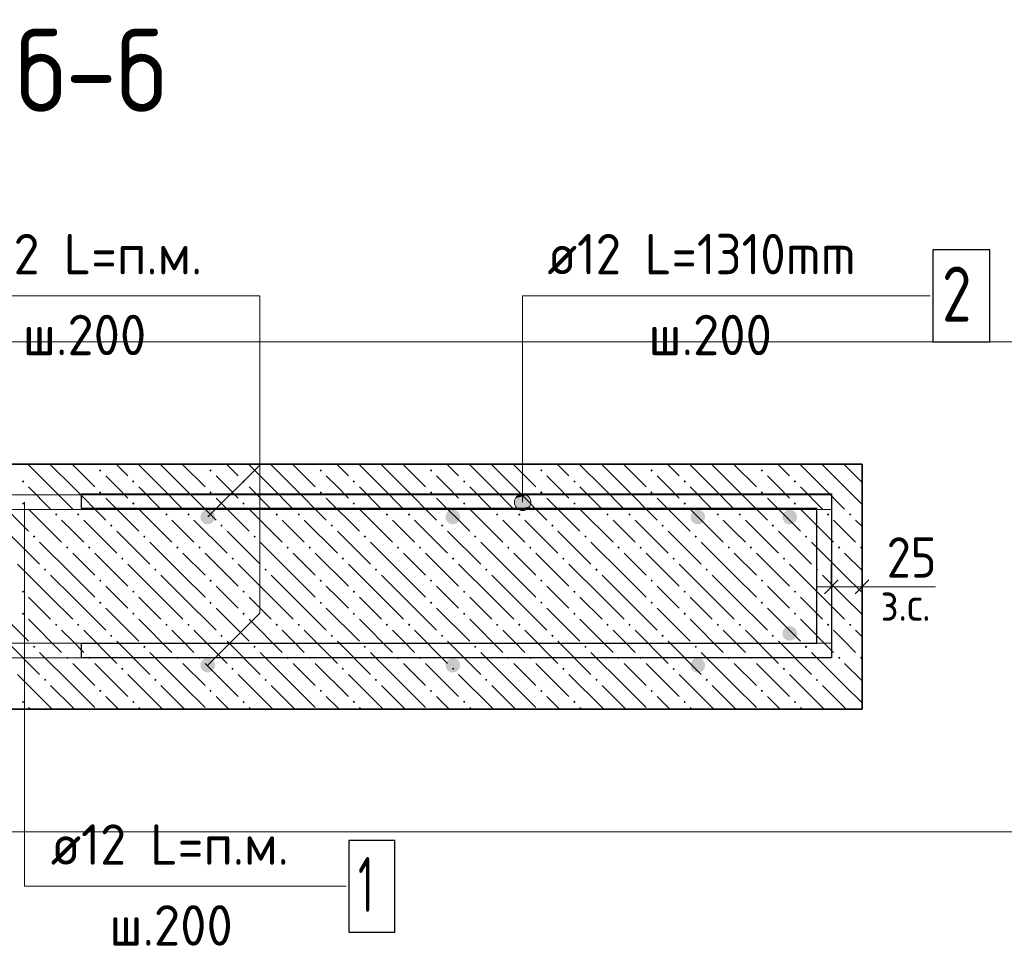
# Model space of a CAD drawing. Header units: millimetres. Extents: x 0 to 42000, y -59 to 29700.
# Tile 12 of 17: x 31797 to 37155, y 16333 to 21376. Entities that reach past the tile are written whole.
import ezdxf

# ---------------------------------------------------------------- set-up
doc = ezdxf.new("R2010")
doc.units = ezdxf.units.MM
for name, color, linetype, lineweight in [('Standard', 7, 'Continuous', 25), ('ЖБ Перекрытие верхний уровень', 7, 'Continuous', 18), ('Обрамление П-обр. равн.', 7, 'Continuous', 25), ('Размерная линия_ общее', 7, 'Continuous', 13), ('Фоновоя арматура Х1', 7, 'Continuous', 25)]:
    doc.layers.add(name, color=color, linetype=linetype, lineweight=lineweight)
doc.styles.add('ISOCPEUR', font='txt')

msp = doc.modelspace()

# ---------------------------------------------------------------- hatches: boundary and pattern name
at = {"layer": 'Standard', "linetype": 'Continuous', "lineweight": 13, "transparency": 33554687}
for points in [[(34489, 18749.4), (34579, 18749.4), (34572.7, 18771.9)], [(34489, 18749.4), (34572.7, 18771.9), (34495.3, 18771.9)], [(34495.3, 18771.9), (34572.7, 18771.9), (34556.5, 18788.1)], [(34495.3, 18771.9), (34556.5, 18788.1), (34511.5, 18788.1)], [(34511.5, 18788.1), (34556.5, 18788.1), (34534, 18794.4)], [(34495.3, 18726.9), (34579, 18749.4), (34489, 18749.4)], [(34495.3, 18726.9), (34572.7, 18726.9), (34579, 18749.4)], [(34511.5, 18710.7), (34572.7, 18726.9), (34495.3, 18726.9)], [(34511.5, 18710.7), (34556.5, 18710.7), (34572.7, 18726.9)], [(34556.5, 18710.7), (34511.5, 18710.7), (34534, 18704.4)]]:
    msp.add_hatch(color=7, dxfattribs=at).paths.add_polyline_path(points)
at = {"layer": 'ЖБ Перекрытие верхний уровень', "linetype": 'Continuous', "lineweight": 18, "transparency": 33554687}
for points in [[(32229.2, 18922.7), (32235.7, 18929.2), (32242.2, 18922.7), (32235.7, 18916.2)], [(32829.2, 18922.7), (32835.7, 18929.2), (32842.2, 18922.7), (32835.7, 18916.2)], [(33429.2, 18922.7), (33435.7, 18929.2), (33442.2, 18922.7), (33435.7, 18916.2)], [(34029.2, 18922.7), (34035.7, 18929.2), (34042.2, 18922.7), (34035.7, 18916.2)], [(34629.2, 18922.7), (34635.7, 18929.2), (34642.2, 18922.7), (34635.7, 18916.2)], [(35229.2, 18922.7), (35235.7, 18929.2), (35242.2, 18922.7), (35235.7, 18916.2)], [(35829.2, 18922.7), (35835.7, 18929.2), (35842.2, 18922.7), (35835.7, 18916.2)], [(31809.2, 18862.7), (31815.7, 18869.2), (31822.2, 18862.7), (31815.7, 18856.2)], [(32409.2, 18862.7), (32415.7, 18869.2), (32422.2, 18862.7), (32415.7, 18856.2)], [(33009.2, 18862.7), (33015.7, 18869.2), (33022.2, 18862.7), (33015.7, 18856.2)], [(33609.2, 18862.7), (33615.7, 18869.2), (33622.2, 18862.7), (33615.7, 18856.2)], [(34209.2, 18862.7), (34215.7, 18869.2), (34222.2, 18862.7), (34215.7, 18856.2)], [(34809.2, 18862.7), (34815.7, 18869.2), (34822.2, 18862.7), (34815.7, 18856.2)], [(35409.2, 18862.7), (35415.7, 18869.2), (35422.2, 18862.7), (35415.7, 18856.2)], [(36009.2, 18862.7), (36015.7, 18869.2), (36022.2, 18862.7), (36015.7, 18856.2)], [(32229.2, 18802.7), (32235.7, 18809.2), (32242.2, 18802.7), (32235.7, 18796.2)], [(32829.2, 18802.7), (32835.7, 18809.2), (32842.2, 18802.7), (32835.7, 18796.2)], [(33429.2, 18802.7), (33435.7, 18809.2), (33442.2, 18802.7), (33435.7, 18796.2)], [(34029.2, 18802.7), (34035.7, 18809.2), (34042.2, 18802.7), (34035.7, 18796.2)], [(34629.2, 18802.7), (34635.7, 18809.2), (34642.2, 18802.7), (34635.7, 18796.2)], [(35229.2, 18802.7), (35235.7, 18809.2), (35242.2, 18802.7), (35235.7, 18796.2)], [(35829.2, 18802.7), (35835.7, 18809.2), (35842.2, 18802.7), (35835.7, 18796.2)], [(31809.2, 18742.7), (31815.7, 18749.2), (31822.2, 18742.7), (31815.7, 18736.2)], [(32409.2, 18742.7), (32415.7, 18749.2), (32422.2, 18742.7), (32415.7, 18736.2)], [(33009.2, 18742.7), (33015.7, 18749.2), (33022.2, 18742.7), (33015.7, 18736.2)], [(33609.2, 18742.7), (33615.7, 18749.2), (33622.2, 18742.7), (33615.7, 18736.2)], [(34209.2, 18742.7), (34215.7, 18749.2), (34222.2, 18742.7), (34215.7, 18736.2)], [(34809.2, 18742.7), (34815.7, 18749.2), (34822.2, 18742.7), (34815.7, 18736.2)], [(35409.2, 18742.7), (35415.7, 18749.2), (35422.2, 18742.7), (35415.7, 18736.2)], [(36009.2, 18742.7), (36015.7, 18749.2), (36022.2, 18742.7), (36015.7, 18736.2)], [(31989.2, 18682.7), (31995.7, 18689.2), (32002.2, 18682.7), (31995.7, 18676.2)], [(32109.2, 18682.7), (32115.7, 18689.2), (32122.2, 18682.7), (32115.7, 18676.2)], [(32589.2, 18682.7), (32595.7, 18689.2), (32602.2, 18682.7), (32595.7, 18676.2)], [(32709.2, 18682.7), (32715.7, 18689.2), (32722.2, 18682.7), (32715.7, 18676.2)], [(33189.2, 18682.7), (33195.7, 18689.2), (33202.2, 18682.7), (33195.7, 18676.2)], [(33309.2, 18682.7), (33315.7, 18689.2), (33322.2, 18682.7), (33315.7, 18676.2)], [(33789.2, 18682.7), (33795.7, 18689.2), (33802.2, 18682.7), (33795.7, 18676.2)], [(33909.2, 18682.7), (33915.7, 18689.2), (33922.2, 18682.7), (33915.7, 18676.2)], [(34389.2, 18682.7), (34395.7, 18689.2), (34402.2, 18682.7), (34395.7, 18676.2)], [(34509.2, 18682.7), (34515.7, 18689.2), (34522.2, 18682.7), (34515.7, 18676.2)], [(34989.2, 18682.7), (34995.7, 18689.2), (35002.2, 18682.7), (34995.7, 18676.2)], [(35109.2, 18682.7), (35115.7, 18689.2), (35122.2, 18682.7), (35115.7, 18676.2)], [(35589.2, 18682.7), (35595.7, 18689.2), (35602.2, 18682.7), (35595.7, 18676.2)], [(35709.2, 18682.7), (35715.7, 18689.2), (35722.2, 18682.7), (35715.7, 18676.2)], [(36189.2, 18682.7), (36195.7, 18689.2), (36202.2, 18682.7), (36195.7, 18676.2)], [(36309.2, 18682.7), (36315.7, 18689.2), (36322.2, 18682.7), (36315.7, 18676.2)], [(32289.2, 18622.7), (32295.7, 18629.2), (32302.2, 18622.7), (32295.7, 18616.2)], [(32889.2, 18622.7), (32895.7, 18629.2), (32902.2, 18622.7), (32895.7, 18616.2)], [(33489.2, 18622.7), (33495.7, 18629.2), (33502.2, 18622.7), (33495.7, 18616.2)], [(34089.2, 18622.7), (34095.7, 18629.2), (34102.2, 18622.7), (34095.7, 18616.2)], [(34689.2, 18622.7), (34695.7, 18629.2), (34702.2, 18622.7), (34695.7, 18616.2)], [(35289.2, 18622.7), (35295.7, 18629.2), (35302.2, 18622.7), (35295.7, 18616.2)], [(35889.2, 18622.7), (35895.7, 18629.2), (35902.2, 18622.7), (35895.7, 18616.2)], [(31869.2, 18562.7), (31875.7, 18569.2), (31882.2, 18562.7), (31875.7, 18556.2)], [(32469.2, 18562.7), (32475.7, 18569.2), (32482.2, 18562.7), (32475.7, 18556.2)], [(33069.2, 18562.7), (33075.7, 18569.2), (33082.2, 18562.7), (33075.7, 18556.2)], [(33669.2, 18562.7), (33675.7, 18569.2), (33682.2, 18562.7), (33675.7, 18556.2)], [(34269.2, 18562.7), (34275.7, 18569.2), (34282.2, 18562.7), (34275.7, 18556.2)], [(34869.2, 18562.7), (34875.7, 18569.2), (34882.2, 18562.7), (34875.7, 18556.2)], [(35469.2, 18562.7), (35475.7, 18569.2), (35482.2, 18562.7), (35475.7, 18556.2)], [(36069.2, 18562.7), (36075.7, 18569.2), (36082.2, 18562.7), (36075.7, 18556.2)], [(32049.2, 18502.7), (32055.7, 18509.2), (32062.2, 18502.7), (32055.7, 18496.2)], [(32169.2, 18502.7), (32175.7, 18509.2), (32182.2, 18502.7), (32175.7, 18496.2)], [(32649.2, 18502.7), (32655.7, 18509.2), (32662.2, 18502.7), (32655.7, 18496.2)], [(32769.2, 18502.7), (32775.7, 18509.2), (32782.2, 18502.7), (32775.7, 18496.2)], [(33249.2, 18502.7), (33255.7, 18509.2), (33262.2, 18502.7), (33255.7, 18496.2)], [(33369.2, 18502.7), (33375.7, 18509.2), (33382.2, 18502.7), (33375.7, 18496.2)], [(33849.2, 18502.7), (33855.7, 18509.2), (33862.2, 18502.7), (33855.7, 18496.2)], [(33969.2, 18502.7), (33975.7, 18509.2), (33982.2, 18502.7), (33975.7, 18496.2)], [(34449.2, 18502.7), (34455.7, 18509.2), (34462.2, 18502.7), (34455.7, 18496.2)], [(34569.2, 18502.7), (34575.7, 18509.2), (34582.2, 18502.7), (34575.7, 18496.2)], [(35049.2, 18502.7), (35055.7, 18509.2), (35062.2, 18502.7), (35055.7, 18496.2)], [(35169.2, 18502.7), (35175.7, 18509.2), (35182.2, 18502.7), (35175.7, 18496.2)], [(35649.2, 18502.7), (35655.7, 18509.2), (35662.2, 18502.7), (35655.7, 18496.2)], [(35769.2, 18502.7), (35775.7, 18509.2), (35782.2, 18502.7), (35775.7, 18496.2)], [(36249.2, 18502.7), (36255.7, 18509.2), (36262.2, 18502.7), (36255.7, 18496.2)], [(36369.2, 18502.7), (36375.7, 18509.2), (36380.5, 18504.3), (36380.5, 18501), (36375.7, 18496.2)], [(32349.2, 18442.7), (32355.7, 18449.2), (32362.2, 18442.7), (32355.7, 18436.2)], [(32949.2, 18442.7), (32955.7, 18449.2), (32962.2, 18442.7), (32955.7, 18436.2)], [(33549.2, 18442.7), (33555.7, 18449.2), (33562.2, 18442.7), (33555.7, 18436.2)], [(34149.2, 18442.7), (34155.7, 18449.2), (34162.2, 18442.7), (34155.7, 18436.2)], [(34749.2, 18442.7), (34755.7, 18449.2), (34762.2, 18442.7), (34755.7, 18436.2)], [(35349.2, 18442.7), (35355.7, 18449.2), (35362.2, 18442.7), (35355.7, 18436.2)], [(35949.2, 18442.7), (35955.7, 18449.2), (35962.2, 18442.7), (35955.7, 18436.2)], [(31929.2, 18382.7), (31935.7, 18389.2), (31942.2, 18382.7), (31935.7, 18376.2)], [(32529.2, 18382.7), (32535.7, 18389.2), (32542.2, 18382.7), (32535.7, 18376.2)], [(33129.2, 18382.7), (33135.7, 18389.2), (33142.2, 18382.7), (33135.7, 18376.2)], [(33729.2, 18382.7), (33735.7, 18389.2), (33742.2, 18382.7), (33735.7, 18376.2)], [(34329.2, 18382.7), (34335.7, 18389.2), (34342.2, 18382.7), (34335.7, 18376.2)], [(34929.2, 18382.7), (34935.7, 18389.2), (34942.2, 18382.7), (34935.7, 18376.2)], [(35529.2, 18382.7), (35535.7, 18389.2), (35542.2, 18382.7), (35535.7, 18376.2)], [(36129.2, 18382.7), (36135.7, 18389.2), (36142.2, 18382.7), (36135.7, 18376.2)], [(32229.2, 18322.7), (32235.7, 18329.2), (32242.2, 18322.7), (32235.7, 18316.2)], [(32829.2, 18322.7), (32835.7, 18329.2), (32842.2, 18322.7), (32835.7, 18316.2)], [(33429.2, 18322.7), (33435.7, 18329.2), (33442.2, 18322.7), (33435.7, 18316.2)], [(34029.2, 18322.7), (34035.7, 18329.2), (34042.2, 18322.7), (34035.7, 18316.2)], [(34629.2, 18322.7), (34635.7, 18329.2), (34642.2, 18322.7), (34635.7, 18316.2)], [(35229.2, 18322.7), (35235.7, 18329.2), (35242.2, 18322.7), (35235.7, 18316.2)], [(35829.2, 18322.7), (35835.7, 18329.2), (35842.2, 18322.7), (35835.7, 18316.2)], [(31809.2, 18262.7), (31815.7, 18269.2), (31822.2, 18262.7), (31815.7, 18256.2)], [(32409.2, 18262.7), (32415.7, 18269.2), (32422.2, 18262.7), (32415.7, 18256.2)], [(33009.2, 18262.7), (33015.7, 18269.2), (33022.2, 18262.7), (33015.7, 18256.2)], [(33609.2, 18262.7), (33615.7, 18269.2), (33622.2, 18262.7), (33615.7, 18256.2)], [(34209.2, 18262.7), (34215.7, 18269.2), (34222.2, 18262.7), (34215.7, 18256.2)], [(34809.2, 18262.7), (34815.7, 18269.2), (34822.2, 18262.7), (34815.7, 18256.2)], [(35409.2, 18262.7), (35415.7, 18269.2), (35422.2, 18262.7), (35415.7, 18256.2)], [(36009.2, 18262.7), (36015.7, 18269.2), (36022.2, 18262.7), (36015.7, 18256.2)], [(32229.2, 18202.7), (32235.7, 18209.2), (32242.2, 18202.7), (32235.7, 18196.2)], [(32829.2, 18202.7), (32835.7, 18209.2), (32842.2, 18202.7), (32835.7, 18196.2)], [(33429.2, 18202.7), (33435.7, 18209.2), (33442.2, 18202.7), (33435.7, 18196.2)], [(34029.2, 18202.7), (34035.7, 18209.2), (34042.2, 18202.7), (34035.7, 18196.2)], [(34629.2, 18202.7), (34635.7, 18209.2), (34642.2, 18202.7), (34635.7, 18196.2)], [(35229.2, 18202.7), (35235.7, 18209.2), (35242.2, 18202.7), (35235.7, 18196.2)], [(35829.2, 18202.7), (35835.7, 18209.2), (35842.2, 18202.7), (35835.7, 18196.2)], [(31809.2, 18142.7), (31815.7, 18149.2), (31822.2, 18142.7), (31815.7, 18136.2)], [(32409.2, 18142.7), (32415.7, 18149.2), (32422.2, 18142.7), (32415.7, 18136.2)], [(33009.2, 18142.7), (33015.7, 18149.2), (33022.2, 18142.7), (33015.7, 18136.2)], [(33609.2, 18142.7), (33615.7, 18149.2), (33622.2, 18142.7), (33615.7, 18136.2)], [(34209.2, 18142.7), (34215.7, 18149.2), (34222.2, 18142.7), (34215.7, 18136.2)], [(34809.2, 18142.7), (34815.7, 18149.2), (34822.2, 18142.7), (34815.7, 18136.2)], [(35409.2, 18142.7), (35415.7, 18149.2), (35422.2, 18142.7), (35415.7, 18136.2)], [(36009.2, 18142.7), (36015.7, 18149.2), (36022.2, 18142.7), (36015.7, 18136.2)], [(31989.2, 18082.7), (31995.7, 18089.2), (32002.2, 18082.7), (31995.7, 18076.2)], [(32109.2, 18082.7), (32115.7, 18089.2), (32122.2, 18082.7), (32115.7, 18076.2)], [(32589.2, 18082.7), (32595.7, 18089.2), (32602.2, 18082.7), (32595.7, 18076.2)], [(32709.2, 18082.7), (32715.7, 18089.2), (32722.2, 18082.7), (32715.7, 18076.2)], [(33189.2, 18082.7), (33195.7, 18089.2), (33202.2, 18082.7), (33195.7, 18076.2)], [(33309.2, 18082.7), (33315.7, 18089.2), (33322.2, 18082.7), (33315.7, 18076.2)], [(33789.2, 18082.7), (33795.7, 18089.2), (33802.2, 18082.7), (33795.7, 18076.2)], [(33909.2, 18082.7), (33915.7, 18089.2), (33922.2, 18082.7), (33915.7, 18076.2)], [(34389.2, 18082.7), (34395.7, 18089.2), (34402.2, 18082.7), (34395.7, 18076.2)], [(34509.2, 18082.7), (34515.7, 18089.2), (34522.2, 18082.7), (34515.7, 18076.2)], [(34989.2, 18082.7), (34995.7, 18089.2), (35002.2, 18082.7), (34995.7, 18076.2)], [(35109.2, 18082.7), (35115.7, 18089.2), (35122.2, 18082.7), (35115.7, 18076.2)], [(35589.2, 18082.7), (35595.7, 18089.2), (35602.2, 18082.7), (35595.7, 18076.2)], [(35709.2, 18082.7), (35715.7, 18089.2), (35722.2, 18082.7), (35715.7, 18076.2)], [(36189.2, 18082.7), (36195.7, 18089.2), (36202.2, 18082.7), (36195.7, 18076.2)], [(36309.2, 18082.7), (36315.7, 18089.2), (36322.2, 18082.7), (36315.7, 18076.2)], [(32289.2, 18022.7), (32295.7, 18029.2), (32302.2, 18022.7), (32295.7, 18016.2)], [(32889.2, 18022.7), (32895.7, 18029.2), (32902.2, 18022.7), (32895.7, 18016.2)], [(33489.2, 18022.7), (33495.7, 18029.2), (33502.2, 18022.7), (33495.7, 18016.2)], [(34089.2, 18022.7), (34095.7, 18029.2), (34102.2, 18022.7), (34095.7, 18016.2)], [(34689.2, 18022.7), (34695.7, 18029.2), (34702.2, 18022.7), (34695.7, 18016.2)], [(35289.2, 18022.7), (35295.7, 18029.2), (35302.2, 18022.7), (35295.7, 18016.2)], [(35889.2, 18022.7), (35895.7, 18029.2), (35902.2, 18022.7), (35895.7, 18016.2)], [(31869.2, 17962.7), (31875.7, 17969.2), (31882.2, 17962.7), (31875.7, 17956.2)], [(32469.2, 17962.7), (32475.7, 17969.2), (32482.2, 17962.7), (32475.7, 17956.2)], [(33069.2, 17962.7), (33075.7, 17969.2), (33082.2, 17962.7), (33075.7, 17956.2)], [(33669.2, 17962.7), (33675.7, 17969.2), (33682.2, 17962.7), (33675.7, 17956.2)], [(34269.2, 17962.7), (34275.7, 17969.2), (34282.2, 17962.7), (34275.7, 17956.2)], [(34869.2, 17962.7), (34875.7, 17969.2), (34882.2, 17962.7), (34875.7, 17956.2)], [(35469.2, 17962.7), (35475.7, 17969.2), (35482.2, 17962.7), (35475.7, 17956.2)], [(36069.2, 17962.7), (36075.7, 17969.2), (36082.2, 17962.7), (36075.7, 17956.2)], [(32049.2, 17902.7), (32055.7, 17909.2), (32062.2, 17902.7), (32055.7, 17896.2)], [(32169.2, 17902.7), (32175.7, 17909.2), (32182.2, 17902.7), (32175.7, 17896.2)], [(32649.2, 17902.7), (32655.7, 17909.2), (32662.2, 17902.7), (32655.7, 17896.2)], [(32769.2, 17902.7), (32775.7, 17909.2), (32782.2, 17902.7), (32775.7, 17896.2)], [(33249.2, 17902.7), (33255.7, 17909.2), (33262.2, 17902.7), (33255.7, 17896.2)], [(33369.2, 17902.7), (33375.7, 17909.2), (33382.2, 17902.7), (33375.7, 17896.2)], [(33849.2, 17902.7), (33855.7, 17909.2), (33862.2, 17902.7), (33855.7, 17896.2)], [(33969.2, 17902.7), (33975.7, 17909.2), (33982.2, 17902.7), (33975.7, 17896.2)], [(34449.2, 17902.7), (34455.7, 17909.2), (34462.2, 17902.7), (34455.7, 17896.2)], [(34569.2, 17902.7), (34575.7, 17909.2), (34582.2, 17902.7), (34575.7, 17896.2)], [(35049.2, 17902.7), (35055.7, 17909.2), (35062.2, 17902.7), (35055.7, 17896.2)], [(35169.2, 17902.7), (35175.7, 17909.2), (35182.2, 17902.7), (35175.7, 17896.2)], [(35649.2, 17902.7), (35655.7, 17909.2), (35662.2, 17902.7), (35655.7, 17896.2)], [(35769.2, 17902.7), (35775.7, 17909.2), (35782.2, 17902.7), (35775.7, 17896.2)], [(36249.2, 17902.7), (36255.7, 17909.2), (36262.2, 17902.7), (36255.7, 17896.2)], [(36369.2, 17902.7), (36375.7, 17909.2), (36380.5, 17904.3), (36380.5, 17901), (36375.7, 17896.2)], [(32349.2, 17842.7), (32355.7, 17849.2), (32362.2, 17842.7), (32355.7, 17836.2)], [(32949.2, 17842.7), (32955.7, 17849.2), (32962.2, 17842.7), (32955.7, 17836.2)], [(33549.2, 17842.7), (33555.7, 17849.2), (33562.2, 17842.7), (33555.7, 17836.2)], [(34149.2, 17842.7), (34155.7, 17849.2), (34162.2, 17842.7), (34155.7, 17836.2)], [(34749.2, 17842.7), (34755.7, 17849.2), (34762.2, 17842.7), (34755.7, 17836.2)], [(35349.2, 17842.7), (35355.7, 17849.2), (35362.2, 17842.7), (35355.7, 17836.2)], [(35949.2, 17842.7), (35955.7, 17849.2), (35962.2, 17842.7), (35955.7, 17836.2)], [(31929.2, 17782.7), (31935.7, 17789.2), (31942.2, 17782.7), (31935.7, 17776.2)], [(32529.2, 17782.7), (32535.7, 17789.2), (32542.2, 17782.7), (32535.7, 17776.2)], [(33129.2, 17782.7), (33135.7, 17789.2), (33142.2, 17782.7), (33135.7, 17776.2)], [(33729.2, 17782.7), (33735.7, 17789.2), (33742.2, 17782.7), (33735.7, 17776.2)], [(34329.2, 17782.7), (34335.7, 17789.2), (34342.2, 17782.7), (34335.7, 17776.2)], [(34929.2, 17782.7), (34935.7, 17789.2), (34942.2, 17782.7), (34935.7, 17776.2)], [(35529.2, 17782.7), (35535.7, 17789.2), (35542.2, 17782.7), (35535.7, 17776.2)], [(36129.2, 17782.7), (36135.7, 17789.2), (36142.2, 17782.7), (36135.7, 17776.2)], [(32229.2, 17722.7), (32235.7, 17729.2), (32242.2, 17722.7), (32235.7, 17716.2)], [(32829.2, 17722.7), (32835.7, 17729.2), (32842.2, 17722.7), (32835.7, 17716.2)], [(33429.2, 17722.7), (33435.7, 17729.2), (33442.2, 17722.7), (33435.7, 17716.2)], [(34029.2, 17722.7), (34035.7, 17729.2), (34042.2, 17722.7), (34035.7, 17716.2)], [(34629.2, 17722.7), (34635.7, 17729.2), (34642.2, 17722.7), (34635.7, 17716.2)], [(35229.2, 17722.7), (35235.7, 17729.2), (35242.2, 17722.7), (35235.7, 17716.2)], [(35829.2, 17722.7), (35835.7, 17729.2), (35842.2, 17722.7), (35835.7, 17716.2)], [(31809.2, 17662.7), (31815.7, 17669.2), (31822.2, 17662.7), (31815.7, 17656.2)], [(32409.2, 17662.7), (32415.7, 17669.2), (32422.2, 17662.7), (32415.7, 17656.2)], [(33009.2, 17662.7), (33015.7, 17669.2), (33022.2, 17662.7), (33015.7, 17656.2)], [(33609.2, 17662.7), (33615.7, 17669.2), (33622.2, 17662.7), (33615.7, 17656.2)], [(34209.2, 17662.7), (34215.7, 17669.2), (34222.2, 17662.7), (34215.7, 17656.2)], [(34809.2, 17662.7), (34815.7, 17669.2), (34822.2, 17662.7), (34815.7, 17656.2)], [(35409.2, 17662.7), (35415.7, 17669.2), (35422.2, 17662.7), (35415.7, 17656.2)], [(36009.2, 17662.7), (36015.7, 17669.2), (36022.2, 17662.7), (36015.7, 17656.2)]]:
    msp.add_hatch(color=7, dxfattribs=at).paths.add_polyline_path(points, flags=16)
at = {"layer": 'Фоновоя арматура Х1', "linetype": 'Continuous', "lineweight": 18, "transparency": 33554687}
for points in [[(32860.5, 18669.4), (32857.5, 18684.7), (32848.8, 18697.6), (32835.8, 18706.3), (32820.5, 18709.4), (32805.2, 18706.3), (32792.2, 18697.6), (32783.6, 18684.7), (32780.5, 18669.4), (32783.6, 18654), (32792.2, 18641.1), (32805.2, 18632.4), (32820.5, 18629.4), (32835.8, 18632.4), (32848.8, 18641.1), (32857.5, 18654)], [(34193.9, 18669.4), (34190.8, 18684.7), (34182.1, 18697.6), (34169.2, 18706.3), (34153.9, 18709.4), (34138.5, 18706.3), (34125.6, 18697.6), (34116.9, 18684.7), (34113.8, 18669.4), (34116.9, 18654), (34125.6, 18641.1), (34138.5, 18632.4), (34153.9, 18629.4), (34169.2, 18632.4), (34182.1, 18641.1), (34190.8, 18654)], [(35527.2, 18669.4), (35524.1, 18684.7), (35515.5, 18697.6), (35502.5, 18706.3), (35487.2, 18709.4), (35471.9, 18706.3), (35458.9, 18697.6), (35450.2, 18684.7), (35447.2, 18669.4), (35450.2, 18654), (35458.9, 18641.1), (35471.9, 18632.4), (35487.2, 18629.4), (35502.5, 18632.4), (35515.5, 18641.1), (35524.1, 18654)], [(36027.2, 18669.4), (36024.1, 18684.7), (36015.5, 18697.6), (36002.5, 18706.3), (35987.2, 18709.4), (35971.9, 18706.3), (35958.9, 18697.6), (35950.2, 18684.7), (35947.2, 18669.4), (35950.2, 18654), (35958.9, 18641.1), (35971.9, 18632.4), (35987.2, 18629.4), (36002.5, 18632.4), (36015.5, 18641.1), (36024.1, 18654)], [(36027.2, 18036), (36024.1, 18051.3), (36015.5, 18064.3), (36002.5, 18073), (35987.2, 18076), (35971.9, 18073), (35958.9, 18064.3), (35950.2, 18051.3), (35947.2, 18036), (35950.2, 18020.7), (35958.9, 18007.7), (35971.9, 17999.1), (35987.2, 17996), (36002.5, 17999.1), (36015.5, 18007.7), (36024.1, 18020.7)], [(32860.5, 17862.7), (32857.5, 17878), (32848.8, 17891), (32835.8, 17899.6), (32820.5, 17902.7), (32805.2, 17899.6), (32792.2, 17891), (32783.6, 17878), (32780.5, 17862.7), (32783.6, 17847.4), (32792.2, 17834.4), (32805.2, 17825.7), (32820.5, 17822.7), (32835.8, 17825.7), (32848.8, 17834.4), (32857.5, 17847.4)], [(34193.9, 17862.7), (34190.8, 17878), (34182.1, 17891), (34169.2, 17899.6), (34153.9, 17902.7), (34138.5, 17899.6), (34125.6, 17891), (34116.9, 17878), (34113.8, 17862.7), (34116.9, 17847.4), (34125.6, 17834.4), (34138.5, 17825.7), (34153.9, 17822.7), (34169.2, 17825.7), (34182.1, 17834.4), (34190.8, 17847.4)], [(35527.2, 17862.7), (35524.1, 17878), (35515.5, 17891), (35502.5, 17899.6), (35487.2, 17902.7), (35471.9, 17899.6), (35458.9, 17891), (35450.2, 17878), (35447.2, 17862.7), (35450.2, 17847.4), (35458.9, 17834.4), (35471.9, 17825.7), (35487.2, 17822.7), (35502.5, 17825.7), (35515.5, 17834.4), (35524.1, 17847.4)]]:
    msp.add_hatch(color=7, dxfattribs=at).paths.add_polyline_path(points)

# ---------------------------------------------------------------- linework, layer by layer
at = {"layer": 'Standard', "color": 7, "linetype": 'Continuous', "lineweight": 13, "transparency": 33554687}
for p, q in [((34534, 18794.4), (34534, 18794.4)), ((34489, 18749.4), (34489, 18749.4)), ((34534, 18704.4), (34534, 18704.4)), ((34579, 18749.4), (34579, 18749.4)), ((36380.5, 18289.4), (36780.5, 18289.4))]:
    msp.add_line(p, q, dxfattribs=at)
for points in [[(32820.5, 18669.4), (33103.4, 18952.2), (33103.4, 19872.7), (31351.7, 19872.7)], [(34534, 18749.4), (34534, 19872.7), (36751.7, 19872.7)], [(32820.5, 17862.7), (33103.4, 18145.5), (33103.4, 19085.5)], [(33574.1, 16659.4), (31824.1, 16659.4), (31824.1, 16910.2), (31824.1, 18749.4)]]:
    msp.add_lwpolyline(points, dxfattribs=at)
at = {"layer": 'Standard', "color": 254, "linetype": 'Continuous', "lineweight": 18, "true_color": 0xc4c4ff, "transparency": 33554687}
msp.add_lwpolyline([(27817, 16956), (38044, 16956), (38044, 19622.7), (27817, 19622.7), (27817, 16956)], dxfattribs=at)
at = {"layer": 'Standard', "color": 7, "linetype": 'Continuous', "lineweight": 13, "transparency": 33554687}
msp.add_circle((34534, 18749.4), 45, dxfattribs=at)
at = {"layer": 'ЖБ Перекрытие верхний уровень', "color": 7, "linetype": 'Continuous', "lineweight": 35, "transparency": 33554687}
for p, q in [((36380.5, 18956), (28483.7, 18956)), ((36380.5, 17622.7), (36380.5, 18956)), ((28483.7, 17622.7), (36380.5, 17622.7))]:
    msp.add_line(p, q, dxfattribs=at)
at = {"layer": 'ЖБ Перекрытие верхний уровень', "color": 9, "linetype": 'Continuous', "lineweight": 18, "true_color": 0xc7c7c7, "transparency": 33554687}
for p, q in [((31965.7, 18832.7), (31842.3, 18956)), ((31965.7, 18952.7), (32085.7, 18832.7)), ((32085.7, 18952.7), (32082.3, 18956)), ((32085.7, 18952.7), (32205.7, 18832.7)), ((32202.3, 18956), (32205.7, 18952.7)), ((32322.3, 18956), (32385.7, 18892.7)), ((32565.7, 18832.7), (32442.3, 18956)), ((32565.7, 18952.7), (32685.7, 18832.7)), ((32685.7, 18952.7), (32682.3, 18956)), ((32685.7, 18952.7), (32805.7, 18832.7)), ((32802.3, 18956), (32805.7, 18952.7)), ((32922.3, 18956), (32985.7, 18892.7)), ((33165.7, 18832.7), (33042.3, 18956)), ((33165.7, 18952.7), (33285.7, 18832.7)), ((33285.7, 18952.7), (33282.3, 18956)), ((33285.7, 18952.7), (33405.7, 18832.7)), ((33402.3, 18956), (33405.7, 18952.7)), ((33522.3, 18956), (33585.7, 18892.7)), ((33765.7, 18832.7), (33642.3, 18956)), ((33765.7, 18952.7), (33885.7, 18832.7)), ((33885.7, 18952.7), (33882.3, 18956)), ((33885.7, 18952.7), (34005.7, 18832.7)), ((34002.3, 18956), (34005.7, 18952.7)), ((34122.3, 18956), (34185.7, 18892.7)), ((34365.7, 18832.7), (34242.3, 18956)), ((34365.7, 18952.7), (34485.7, 18832.7)), ((34485.7, 18952.7), (34482.3, 18956)), ((34485.7, 18952.7), (34605.7, 18832.7)), ((34602.3, 18956), (34605.7, 18952.7)), ((34722.3, 18956), (34785.7, 18892.7)), ((34965.7, 18832.7), (34842.3, 18956)), ((34965.7, 18952.7), (35085.7, 18832.7)), ((35085.7, 18952.7), (35082.3, 18956)), ((35085.7, 18952.7), (35205.7, 18832.7)), ((35202.3, 18956), (35205.7, 18952.7)), ((35322.3, 18956), (35385.7, 18892.7)), ((35565.7, 18832.7), (35442.3, 18956)), ((35565.7, 18952.7), (35685.7, 18832.7)), ((35685.7, 18952.7), (35682.3, 18956)), ((35685.7, 18952.7), (35805.7, 18832.7)), ((35802.3, 18956), (35805.7, 18952.7)), ((35922.3, 18956), (35985.7, 18892.7)), ((36165.7, 18832.7), (36042.3, 18956)), ((36165.7, 18952.7), (36285.7, 18832.7)), ((36285.7, 18952.7), (36282.3, 18956)), ((36285.7, 18952.7), (36380.5, 18857.8)), ((32325.7, 18832.7), (32265.7, 18892.7)), ((32925.7, 18832.7), (32865.7, 18892.7)), ((33525.7, 18832.7), (33465.7, 18892.7)), ((34125.7, 18832.7), (34065.7, 18892.7)), ((34725.7, 18832.7), (34665.7, 18892.7)), ((35325.7, 18832.7), (35265.7, 18892.7)), ((35925.7, 18832.7), (35865.7, 18892.7)), ((31845.7, 18832.7), (31965.7, 18712.7)), ((31965.7, 18832.7), (32085.7, 18712.7)), ((32085.7, 18832.7), (32265.7, 18652.7)), ((32385.7, 18772.7), (32325.7, 18832.7)), ((32445.7, 18832.7), (32565.7, 18712.7)), ((32565.7, 18832.7), (32685.7, 18712.7)), ((32685.7, 18832.7), (32865.7, 18652.7)), ((32985.7, 18772.7), (32925.7, 18832.7)), ((33045.7, 18832.7), (33165.7, 18712.7)), ((33165.7, 18832.7), (33285.7, 18712.7)), ((33285.7, 18832.7), (33465.7, 18652.7)), ((33585.7, 18772.7), (33525.7, 18832.7)), ((33645.7, 18832.7), (33765.7, 18712.7)), ((33765.7, 18832.7), (33885.7, 18712.7)), ((33885.7, 18832.7), (34065.7, 18652.7)), ((34185.7, 18772.7), (34125.7, 18832.7)), ((34245.7, 18832.7), (34365.7, 18712.7)), ((34365.7, 18832.7), (34485.7, 18712.7)), ((34485.7, 18832.7), (34665.7, 18652.7)), ((34785.7, 18772.7), (34725.7, 18832.7)), ((34845.7, 18832.7), (34965.7, 18712.7)), ((34965.7, 18832.7), (35085.7, 18712.7)), ((35085.7, 18832.7), (35265.7, 18652.7)), ((35385.7, 18772.7), (35325.7, 18832.7)), ((35445.7, 18832.7), (35565.7, 18712.7)), ((35565.7, 18832.7), (35685.7, 18712.7)), ((35685.7, 18832.7), (35865.7, 18652.7)), ((35985.7, 18772.7), (35925.7, 18832.7)), ((36045.7, 18832.7), (36165.7, 18712.7)), ((36165.7, 18832.7), (36285.7, 18712.7)), ((36285.7, 18832.7), (36380.5, 18737.8)), ((31665.7, 18772.7), (31845.7, 18592.7)), ((32265.7, 18772.7), (32445.7, 18592.7)), ((32865.7, 18772.7), (33045.7, 18592.7)), ((33465.7, 18772.7), (33645.7, 18592.7)), ((34065.7, 18772.7), (34245.7, 18592.7)), ((34665.7, 18772.7), (34845.7, 18592.7)), ((35265.7, 18772.7), (35445.7, 18592.7)), ((35865.7, 18772.7), (36045.7, 18592.7)), ((31845.7, 18712.7), (32025.7, 18532.7)), ((32445.7, 18712.7), (32625.7, 18532.7)), ((33045.7, 18712.7), (33225.7, 18532.7)), ((33645.7, 18712.7), (33825.7, 18532.7)), ((34245.7, 18712.7), (34425.7, 18532.7)), ((34845.7, 18712.7), (35025.7, 18532.7)), ((35445.7, 18712.7), (35625.7, 18532.7)), ((36045.7, 18712.7), (36225.7, 18532.7)), ((32085.7, 18592.7), (32025.7, 18652.7)), ((32145.7, 18652.7), (32325.7, 18472.7)), ((32685.7, 18592.7), (32625.7, 18652.7)), ((32745.7, 18652.7), (32925.7, 18472.7)), ((33285.7, 18592.7), (33225.7, 18652.7)), ((33345.7, 18652.7), (33525.7, 18472.7)), ((33885.7, 18592.7), (33825.7, 18652.7)), ((33945.7, 18652.7), (34125.7, 18472.7)), ((34485.7, 18592.7), (34425.7, 18652.7)), ((34545.7, 18652.7), (34725.7, 18472.7)), ((35085.7, 18592.7), (35025.7, 18652.7)), ((35145.7, 18652.7), (35325.7, 18472.7)), ((35685.7, 18592.7), (35625.7, 18652.7)), ((35745.7, 18652.7), (35925.7, 18472.7)), ((36285.7, 18592.7), (36225.7, 18652.7)), ((36345.7, 18652.7), (36380.5, 18617.8)), ((31725.7, 18592.7), (31905.7, 18412.7)), ((32145.7, 18532.7), (32085.7, 18592.7)), ((32325.7, 18592.7), (32505.7, 18412.7)), ((32745.7, 18532.7), (32685.7, 18592.7)), ((32925.7, 18592.7), (33105.7, 18412.7)), ((33345.7, 18532.7), (33285.7, 18592.7)), ((33525.7, 18592.7), (33705.7, 18412.7)), ((33945.7, 18532.7), (33885.7, 18592.7)), ((34125.7, 18592.7), (34305.7, 18412.7)), ((34545.7, 18532.7), (34485.7, 18592.7)), ((34725.7, 18592.7), (34905.7, 18412.7)), ((35145.7, 18532.7), (35085.7, 18592.7)), ((35325.7, 18592.7), (35505.7, 18412.7)), ((35745.7, 18532.7), (35685.7, 18592.7)), ((35925.7, 18592.7), (36105.7, 18412.7)), ((36345.7, 18532.7), (36285.7, 18592.7)), ((32085.7, 18352.7), (31905.7, 18532.7)), ((32685.7, 18352.7), (32505.7, 18532.7)), ((33285.7, 18352.7), (33105.7, 18532.7)), ((33885.7, 18352.7), (33705.7, 18532.7)), ((34485.7, 18352.7), (34305.7, 18532.7)), ((35085.7, 18352.7), (34905.7, 18532.7)), ((35685.7, 18352.7), (35505.7, 18532.7)), ((36285.7, 18352.7), (36105.7, 18532.7)), ((32085.7, 18472.7), (32205.7, 18352.7)), ((32205.7, 18472.7), (32385.7, 18292.7)), ((32685.7, 18472.7), (32805.7, 18352.7)), ((32805.7, 18472.7), (32985.7, 18292.7)), ((33285.7, 18472.7), (33405.7, 18352.7)), ((33405.7, 18472.7), (33585.7, 18292.7)), ((33885.7, 18472.7), (34005.7, 18352.7)), ((34005.7, 18472.7), (34185.7, 18292.7)), ((34485.7, 18472.7), (34605.7, 18352.7)), ((34605.7, 18472.7), (34785.7, 18292.7)), ((35085.7, 18472.7), (35205.7, 18352.7)), ((35205.7, 18472.7), (35385.7, 18292.7)), ((35685.7, 18472.7), (35805.7, 18352.7)), ((35805.7, 18472.7), (35985.7, 18292.7)), ((36285.7, 18472.7), (36380.5, 18377.8)), ((31965.7, 18232.7), (31785.7, 18412.7)), ((32565.7, 18232.7), (32385.7, 18412.7)), ((33165.7, 18232.7), (32985.7, 18412.7)), ((33765.7, 18232.7), (33585.7, 18412.7)), ((34365.7, 18232.7), (34185.7, 18412.7)), ((34965.7, 18232.7), (34785.7, 18412.7)), ((35565.7, 18232.7), (35385.7, 18412.7)), ((36165.7, 18232.7), (35985.7, 18412.7)), ((31965.7, 18352.7), (32085.7, 18232.7)), ((32085.7, 18352.7), (32205.7, 18232.7)), ((32565.7, 18352.7), (32685.7, 18232.7)), ((32685.7, 18352.7), (32805.7, 18232.7)), ((33165.7, 18352.7), (33285.7, 18232.7)), ((33285.7, 18352.7), (33405.7, 18232.7)), ((33765.7, 18352.7), (33885.7, 18232.7)), ((33885.7, 18352.7), (34005.7, 18232.7)), ((34365.7, 18352.7), (34485.7, 18232.7)), ((34485.7, 18352.7), (34605.7, 18232.7)), ((34965.7, 18352.7), (35085.7, 18232.7)), ((35085.7, 18352.7), (35205.7, 18232.7)), ((35565.7, 18352.7), (35685.7, 18232.7)), ((35685.7, 18352.7), (35805.7, 18232.7)), ((36165.7, 18352.7), (36285.7, 18232.7)), ((36285.7, 18352.7), (36380.5, 18257.8)), ((32325.7, 18232.7), (32265.7, 18292.7)), ((32925.7, 18232.7), (32865.7, 18292.7)), ((33525.7, 18232.7), (33465.7, 18292.7)), ((34125.7, 18232.7), (34065.7, 18292.7)), ((34725.7, 18232.7), (34665.7, 18292.7)), ((35325.7, 18232.7), (35265.7, 18292.7)), ((35925.7, 18232.7), (35865.7, 18292.7)), ((31845.7, 18232.7), (31965.7, 18112.7)), ((31965.7, 18232.7), (32085.7, 18112.7)), ((32085.7, 18232.7), (32265.7, 18052.7)), ((32385.7, 18172.7), (32325.7, 18232.7)), ((32445.7, 18232.7), (32565.7, 18112.7)), ((32565.7, 18232.7), (32685.7, 18112.7)), ((32685.7, 18232.7), (32865.7, 18052.7)), ((32985.7, 18172.7), (32925.7, 18232.7)), ((33045.7, 18232.7), (33165.7, 18112.7)), ((33165.7, 18232.7), (33285.7, 18112.7)), ((33285.7, 18232.7), (33465.7, 18052.7)), ((33585.7, 18172.7), (33525.7, 18232.7)), ((33645.7, 18232.7), (33765.7, 18112.7)), ((33765.7, 18232.7), (33885.7, 18112.7)), ((33885.7, 18232.7), (34065.7, 18052.7)), ((34185.7, 18172.7), (34125.7, 18232.7)), ((34245.7, 18232.7), (34365.7, 18112.7)), ((34365.7, 18232.7), (34485.7, 18112.7)), ((34485.7, 18232.7), (34665.7, 18052.7)), ((34785.7, 18172.7), (34725.7, 18232.7)), ((34845.7, 18232.7), (34965.7, 18112.7)), ((34965.7, 18232.7), (35085.7, 18112.7)), ((35085.7, 18232.7), (35265.7, 18052.7)), ((35385.7, 18172.7), (35325.7, 18232.7)), ((35445.7, 18232.7), (35565.7, 18112.7)), ((35565.7, 18232.7), (35685.7, 18112.7)), ((35685.7, 18232.7), (35865.7, 18052.7)), ((35985.7, 18172.7), (35925.7, 18232.7)), ((36045.7, 18232.7), (36165.7, 18112.7)), ((36165.7, 18232.7), (36285.7, 18112.7)), ((36285.7, 18232.7), (36380.5, 18137.8)), ((31665.7, 18172.7), (31845.7, 17992.7)), ((32265.7, 18172.7), (32445.7, 17992.7)), ((32865.7, 18172.7), (33045.7, 17992.7)), ((33465.7, 18172.7), (33645.7, 17992.7)), ((34065.7, 18172.7), (34245.7, 17992.7)), ((34665.7, 18172.7), (34845.7, 17992.7)), ((35265.7, 18172.7), (35445.7, 17992.7)), ((35865.7, 18172.7), (36045.7, 17992.7)), ((31845.7, 18112.7), (32025.7, 17932.7)), ((32445.7, 18112.7), (32625.7, 17932.7)), ((33045.7, 18112.7), (33225.7, 17932.7)), ((33645.7, 18112.7), (33825.7, 17932.7)), ((34245.7, 18112.7), (34425.7, 17932.7)), ((34845.7, 18112.7), (35025.7, 17932.7)), ((35445.7, 18112.7), (35625.7, 17932.7)), ((36045.7, 18112.7), (36225.7, 17932.7)), ((32085.7, 17992.7), (32025.7, 18052.7)), ((32145.7, 18052.7), (32325.7, 17872.7)), ((32685.7, 17992.7), (32625.7, 18052.7)), ((32745.7, 18052.7), (32925.7, 17872.7)), ((33285.7, 17992.7), (33225.7, 18052.7)), ((33345.7, 18052.7), (33525.7, 17872.7)), ((33885.7, 17992.7), (33825.7, 18052.7)), ((33945.7, 18052.7), (34125.7, 17872.7)), ((34485.7, 17992.7), (34425.7, 18052.7)), ((34545.7, 18052.7), (34725.7, 17872.7)), ((35085.7, 17992.7), (35025.7, 18052.7)), ((35145.7, 18052.7), (35325.7, 17872.7)), ((35685.7, 17992.7), (35625.7, 18052.7)), ((35745.7, 18052.7), (35925.7, 17872.7)), ((36285.7, 17992.7), (36225.7, 18052.7)), ((36345.7, 18052.7), (36380.5, 18017.8)), ((31725.7, 17992.7), (31905.7, 17812.7)), ((32145.7, 17932.7), (32085.7, 17992.7)), ((32325.7, 17992.7), (32505.7, 17812.7)), ((32745.7, 17932.7), (32685.7, 17992.7)), ((32925.7, 17992.7), (33105.7, 17812.7)), ((33345.7, 17932.7), (33285.7, 17992.7)), ((33525.7, 17992.7), (33705.7, 17812.7)), ((33945.7, 17932.7), (33885.7, 17992.7)), ((34125.7, 17992.7), (34305.7, 17812.7)), ((34545.7, 17932.7), (34485.7, 17992.7)), ((34725.7, 17992.7), (34905.7, 17812.7)), ((35145.7, 17932.7), (35085.7, 17992.7)), ((35325.7, 17992.7), (35505.7, 17812.7)), ((35745.7, 17932.7), (35685.7, 17992.7)), ((35925.7, 17992.7), (36105.7, 17812.7)), ((36345.7, 17932.7), (36285.7, 17992.7)), ((32085.7, 17752.7), (31905.7, 17932.7)), ((32685.7, 17752.7), (32505.7, 17932.7)), ((33285.7, 17752.7), (33105.7, 17932.7)), ((33885.7, 17752.7), (33705.7, 17932.7)), ((34485.7, 17752.7), (34305.7, 17932.7)), ((35085.7, 17752.7), (34905.7, 17932.7)), ((35685.7, 17752.7), (35505.7, 17932.7)), ((36285.7, 17752.7), (36105.7, 17932.7)), ((32085.7, 17872.7), (32205.7, 17752.7)), ((32205.7, 17872.7), (32385.7, 17692.7)), ((32685.7, 17872.7), (32805.7, 17752.7)), ((32805.7, 17872.7), (32985.7, 17692.7)), ((33285.7, 17872.7), (33405.7, 17752.7)), ((33405.7, 17872.7), (33585.7, 17692.7)), ((33885.7, 17872.7), (34005.7, 17752.7)), ((34005.7, 17872.7), (34185.7, 17692.7)), ((34485.7, 17872.7), (34605.7, 17752.7)), ((34605.7, 17872.7), (34785.7, 17692.7)), ((35085.7, 17872.7), (35205.7, 17752.7)), ((35205.7, 17872.7), (35385.7, 17692.7)), ((35685.7, 17872.7), (35805.7, 17752.7)), ((35805.7, 17872.7), (35985.7, 17692.7)), ((36285.7, 17872.7), (36380.5, 17777.8)), ((31965.7, 17632.7), (31785.7, 17812.7)), ((32565.7, 17632.7), (32385.7, 17812.7)), ((33165.7, 17632.7), (32985.7, 17812.7)), ((33765.7, 17632.7), (33585.7, 17812.7)), ((34365.7, 17632.7), (34185.7, 17812.7)), ((34965.7, 17632.7), (34785.7, 17812.7)), ((35565.7, 17632.7), (35385.7, 17812.7)), ((36165.7, 17632.7), (35985.7, 17812.7)), ((31965.7, 17752.7), (32085.7, 17632.7)), ((32085.7, 17752.7), (32205.7, 17632.7)), ((32565.7, 17752.7), (32685.7, 17632.7)), ((32685.7, 17752.7), (32805.7, 17632.7)), ((33165.7, 17752.7), (33285.7, 17632.7)), ((33285.7, 17752.7), (33405.7, 17632.7)), ((33765.7, 17752.7), (33885.7, 17632.7)), ((33885.7, 17752.7), (34005.7, 17632.7)), ((34365.7, 17752.7), (34485.7, 17632.7)), ((34485.7, 17752.7), (34605.7, 17632.7)), ((34965.7, 17752.7), (35085.7, 17632.7)), ((35085.7, 17752.7), (35205.7, 17632.7)), ((35565.7, 17752.7), (35685.7, 17632.7)), ((35685.7, 17752.7), (35805.7, 17632.7)), ((36165.7, 17752.7), (36285.7, 17632.7)), ((36285.7, 17752.7), (36380.5, 17657.8)), ((32325.7, 17632.7), (32265.7, 17692.7)), ((32925.7, 17632.7), (32865.7, 17692.7)), ((33525.7, 17632.7), (33465.7, 17692.7)), ((34125.7, 17632.7), (34065.7, 17692.7)), ((34725.7, 17632.7), (34665.7, 17692.7)), ((35325.7, 17632.7), (35265.7, 17692.7)), ((35925.7, 17632.7), (35865.7, 17692.7)), ((31845.7, 17632.7), (31855.6, 17622.7)), ((31965.7, 17632.7), (31975.6, 17622.7)), ((32085.7, 17632.7), (32095.6, 17622.7)), ((32335.6, 17622.7), (32325.7, 17632.7)), ((32445.7, 17632.7), (32455.6, 17622.7)), ((32565.7, 17632.7), (32575.6, 17622.7)), ((32685.7, 17632.7), (32695.6, 17622.7)), ((32935.6, 17622.7), (32925.7, 17632.7)), ((33045.7, 17632.7), (33055.6, 17622.7)), ((33165.7, 17632.7), (33175.6, 17622.7)), ((33285.7, 17632.7), (33295.6, 17622.7)), ((33535.6, 17622.7), (33525.7, 17632.7)), ((33645.7, 17632.7), (33655.6, 17622.7)), ((33765.7, 17632.7), (33775.6, 17622.7)), ((33885.7, 17632.7), (33895.6, 17622.7)), ((34135.6, 17622.7), (34125.7, 17632.7)), ((34245.7, 17632.7), (34255.6, 17622.7)), ((34365.7, 17632.7), (34375.6, 17622.7)), ((34485.7, 17632.7), (34495.6, 17622.7)), ((34735.6, 17622.7), (34725.7, 17632.7)), ((34845.7, 17632.7), (34855.6, 17622.7)), ((34965.7, 17632.7), (34975.6, 17622.7)), ((35085.7, 17632.7), (35095.6, 17622.7)), ((35335.6, 17622.7), (35325.7, 17632.7)), ((35445.7, 17632.7), (35455.6, 17622.7)), ((35565.7, 17632.7), (35575.6, 17622.7)), ((35685.7, 17632.7), (35695.6, 17622.7)), ((35935.6, 17622.7), (35925.7, 17632.7)), ((36045.7, 17632.7), (36055.6, 17622.7)), ((36165.7, 17632.7), (36175.6, 17622.7)), ((36285.7, 17632.7), (36295.6, 17622.7))]:
    msp.add_line(p, q, dxfattribs=at)
at = {"layer": 'Обрамление П-обр. равн.', "color": 7, "linetype": 'Continuous', "lineweight": 25, "transparency": 33554687}
msp.add_lwpolyline([(36765.7, 19622.7), (37075.7, 19622.7), (37075.7, 20122.7), (36765.7, 20122.7), (36765.7, 19622.7)], dxfattribs=at)
at = {"layer": 'Обрамление П-обр. равн.', "color": 38, "linetype": 'Continuous', "lineweight": 25, "true_color": 0x5f1e0f, "transparency": 33554687}
msp.add_lwpolyline([(32133.9, 18796), (36213.8, 18796), (36213.8, 17902.7), (32133.9, 17902.7), (32133.9, 17982.7), (36133.9, 17982.7), (36133.9, 18716), (32133.9, 18716), (32133.9, 18796)], dxfattribs=at)
msp.add_lwpolyline([(32133.9, 18796), (36213.8, 18796), (36213.8, 17902.7), (32133.9, 17902.7), (32133.9, 17982.7), (36133.9, 17982.7), (36133.9, 18716), (32133.9, 18716), (32133.9, 18796)], dxfattribs=at)
msp.add_lwpolyline([(32133.9, 18796), (36213.8, 18796), (36213.8, 17902.7), (32133.9, 17902.7), (32133.9, 17982.7), (36133.9, 17982.7), (36133.9, 18716), (32133.9, 18716), (32133.9, 18796)], dxfattribs=at)
msp.add_lwpolyline([(32133.9, 18796), (36213.8, 18796), (36213.8, 17902.7), (32133.9, 17902.7), (32133.9, 17982.7), (36133.9, 17982.7), (36133.9, 18716), (32133.9, 18716), (32133.9, 18796)], dxfattribs=at)
msp.add_lwpolyline([(32133.9, 18796), (36213.8, 18796), (36213.8, 17902.7), (32133.9, 17902.7), (32133.9, 17982.7), (36133.9, 17982.7), (36133.9, 18716), (32133.9, 18716), (32133.9, 18796)], dxfattribs=at)
at = {"layer": 'Размерная линия_ общее', "color": 253, "linetype": 'Continuous', "lineweight": -3, "true_color": 0xa0a0a0, "transparency": 33554687}
for p, q in [((36213.8, 18289.4), (36213.8, 18414.4)), ((36380.5, 18289.4), (36380.5, 18414.4)), ((36213.8, 18289.4), (36213.8, 18164.4)), ((36380.5, 18289.4), (36380.5, 18164.4))]:
    msp.add_line(p, q, dxfattribs=at)
at = {"layer": 'Размерная линия_ общее', "color": 7, "linetype": 'Continuous', "lineweight": 25, "transparency": 33554687}
for p, q in [((36176.3, 18251.9), (36251.4, 18326.9)), ((36343, 18251.9), (36418, 18326.9))]:
    msp.add_line(p, q, dxfattribs=at)
at = {"layer": 'Размерная линия_ общее', "color": 7, "linetype": 'Continuous', "lineweight": 13, "transparency": 33554687}
for p, q in [((36213.8, 18289.4), (36138.8, 18289.4)), ((36213.8, 18289.4), (36380.5, 18289.4)), ((36380.5, 18289.4), (36455.5, 18289.4))]:
    msp.add_line(p, q, dxfattribs=at)
at = {"layer": 'Фоновоя арматура Х1', "color": 251, "linetype": 'Continuous', "lineweight": 18, "true_color": 0x656565, "transparency": 33554687}
for points in [[(36213.8, 18709.4), (28443.7, 18709.4), (28443.7, 18789.4), (36213.8, 18789.4), (36213.8, 18709.4)], [(36213.8, 18709.4), (28443.7, 18709.4), (28443.7, 18789.4), (36213.8, 18789.4), (36213.8, 18709.4)], [(36213.8, 18709.4), (28443.7, 18709.4), (28443.7, 18789.4), (36213.8, 18789.4), (36213.8, 18709.4)], [(36213.8, 18709.4), (28443.7, 18709.4), (28443.7, 18789.4), (36213.8, 18789.4), (36213.8, 18709.4)], [(36213.8, 18709.4), (28443.7, 18709.4), (28443.7, 18789.4), (36213.8, 18789.4), (36213.8, 18709.4)], [(36213.8, 17902.7), (28443.7, 17902.7), (28443.7, 17982.7), (36213.8, 17982.7), (36213.8, 17902.7)], [(36213.8, 17902.7), (28443.7, 17902.7), (28443.7, 17982.7), (36213.8, 17982.7), (36213.8, 17902.7)], [(36213.8, 17902.7), (28443.7, 17902.7), (28443.7, 17982.7), (36213.8, 17982.7), (36213.8, 17902.7)], [(36213.8, 17902.7), (28443.7, 17902.7), (28443.7, 17982.7), (36213.8, 17982.7), (36213.8, 17902.7)], [(36213.8, 17902.7), (28443.7, 17902.7), (28443.7, 17982.7), (36213.8, 17982.7), (36213.8, 17902.7)]]:
    msp.add_lwpolyline(points, dxfattribs=at)
at = {"layer": 'Фоновоя арматура Х1', "color": 7, "linetype": 'Continuous', "lineweight": 25, "transparency": 33554687}
msp.add_lwpolyline([(33589.1, 16409.4), (33839.1, 16409.4), (33839.1, 16909.4), (33589.1, 16909.4), (33589.1, 16409.4)], dxfattribs=at)

# ---------------------------------------------------------------- texts
at = {"layer": 'Standard', "color": 7, "linetype": 'Continuous', "lineweight": 50, "transparency": 33554687, "insert": (31777.5, 20875), "char_height": 450, "width": 1149.522, "attachment_point": 7, "style": 'ISOCPEUR'}
msp.add_mtext('\\W0.91;б-б', dxfattribs=at)
at = {"layer": 'Обрамление П-обр. равн.', "color": 7, "linetype": 'Continuous', "lineweight": 13, "transparency": 33554687, "attachment_point": 7, "style": 'ISOCPEUR'}
for s, insert, char_height, width in [('\\W0.92;ø12 L=1310mm ', (34668.3, 19990), 220, 2058.243), ('\\W0.78;2', (36815.7, 19732.7), 300, 326.397), ('\\W0.95;ш.200 ', (35218.3, 19550), 220, 962.122)]:
    msp.add_mtext(s, dxfattribs=dict(at, insert=insert, char_height=char_height, width=width))
at = {"layer": 'Размерная линия_ общее', "color": 7, "linetype": 'Continuous', "lineweight": 25, "transparency": 33554687, "insert": (36515, 18339.4), "char_height": 220, "width": 403.932, "attachment_point": 7, "style": 'ISOCPEUR'}
msp.add_mtext('\\W0.87;25', dxfattribs=at)
at = {"layer": 'Размерная линия_ общее', "color": 7, "linetype": 'Continuous', "lineweight": 18, "transparency": 33554687, "insert": (36481.6, 18104.3), "char_height": 180, "width": 413.956, "attachment_point": 7, "style": 'ISOCPEUR'}
msp.add_mtext('\\W0.90;з.с.', dxfattribs=at)
at = {"layer": 'Фоновоя арматура Х1', "color": 7, "linetype": 'Continuous', "lineweight": 13, "transparency": 33554687, "attachment_point": 7, "style": 'ISOCPEUR'}
for s, insert, char_height, width in [('\\W0.94;ø12 L=п.м. ', (31495.4, 19990), 220, 1599.141), ('\\W0.95;ш.200 ', (31814.4, 19550), 220, 962.129), ('\\W0.94;ø12 L=п.м. ', (31966.1, 16776.7), 220, 1599.154), ('\\W0.56;1', (33639.1, 16519.4), 300, 233.343), ('\\W0.95;ш.200 ', (32285.1, 16336.7), 220, 962.129)]:
    msp.add_mtext(s, dxfattribs=dict(at, insert=insert, char_height=char_height, width=width))

doc.saveas('drawing.dxf')
